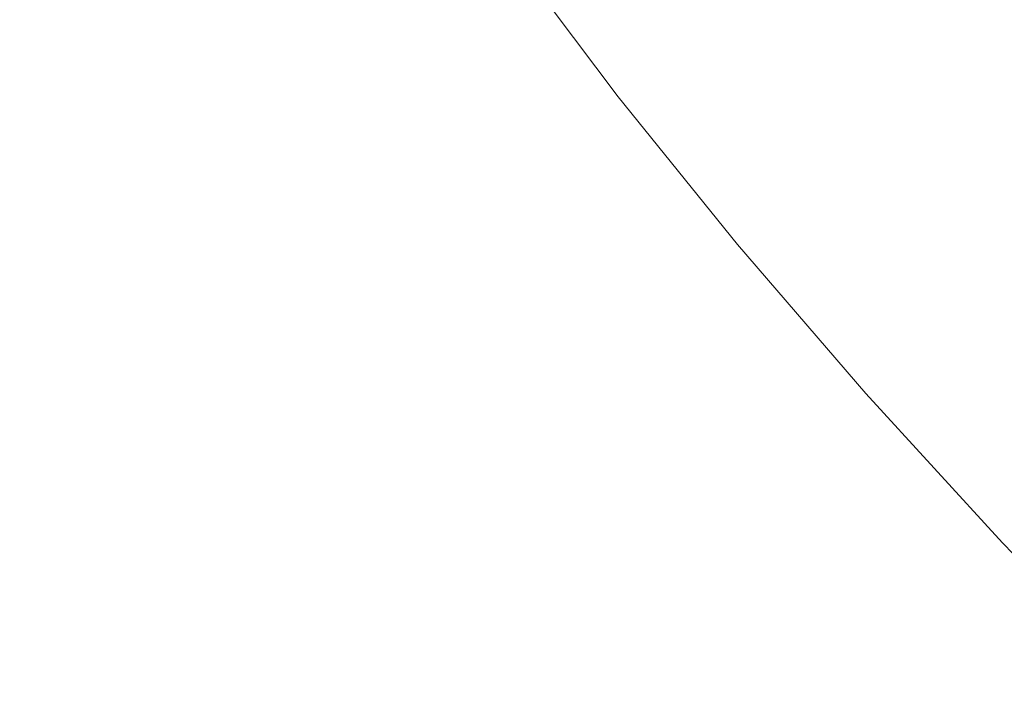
# Model space of a CAD drawing. Header units: millimetres. Extents: x 8 to 587, y 12 to 540.
# Tile 37 of 256: x 521.46 to 522.881, y 112.934 to 113.924. Entities that reach past the tile are written whole.
import ezdxf

# ---------------------------------------------------------------- set-up
doc = ezdxf.new("R2010")
doc.units = ezdxf.units.MM

msp = doc.modelspace()

# ---------------------------------------------------------------- linework, layer by layer
at = {"color": 252, "linetype": 'Continuous', "lineweight": 0, "flags": 128}
msp.add_lwpolyline([(521.3045, 116.1649), (521.3062, 116.0982), (521.3246, 115.9109), (521.3567, 115.7208), (521.4023, 115.5284), (521.4549, 115.3536), (521.5183, 115.177), (521.5966, 114.9893), (521.6867, 114.8), (521.7884, 114.6092), (521.9023, 114.4158), (522.0277, 114.2211), (522.1643, 114.0252), (522.3239, 113.8129), (522.4961, 113.5996), (522.6813, 113.3848), (522.8788, 113.1696), (523.0532, 112.9893)], dxfattribs=at)
at = {"color": 252, "linetype": 'Continuous', "lineweight": 0}
for points, knots in [([(549.6011, 106.2154), (549.4943, 108.3873), (549.2799, 112.7442), (548.6578, 119.1012), (547.812, 125.3322), (546.7194, 131.4057), (545.3859, 137.3076), (543.8113, 143.0201), (541.9984, 148.5273), (539.9547, 153.8047), (537.686, 158.8398), (535.1994, 163.6218), (532.4984, 168.1478), (529.5913, 172.4081), (526.5054, 176.3702), (523.256, 180.0344), (519.8533, 183.3946), (516.3036, 186.4938), (513.8008, 188.3303), (512.5535, 189.2456)], [0, 0, 0, 0, 0.058412, 0.117173, 0.176238, 0.235558, 0.295083, 0.354765, 0.41455, 0.474388, 0.533914, 0.59339, 0.652763, 0.711985, 0.771004, 0.828726, 0.886162, 0.943267, 1, 1, 1, 1]), ([(521.0513, 114.9141), (521.0508, 114.913), (521.0077, 114.8283), (520.9341, 114.6579), (520.8317, 114.4029), (520.7454, 114.1497), (520.6726, 113.8987), (520.6131, 113.65), (520.5657, 113.4002), (520.5303, 113.1488), (520.507, 112.8959), (520.4961, 112.643), (520.4973, 112.3908), (520.5106, 112.135), (520.5369, 111.8743), (520.5767, 111.609), (520.6296, 111.344), (520.6953, 111.0804), (520.7736, 110.8182), (520.8643, 110.5577), (520.9674, 110.2982), (521.0831, 110.0394), (521.2114, 109.7814), (521.3517, 109.5258), (521.5032, 109.2732), (521.6686, 109.0192), (521.8493, 108.7629), (522.0461, 108.5047), (522.2553, 108.2493), (522.4706, 108.0041), (522.6907, 107.769), (522.9144, 107.5438), (523.148, 107.3217), (523.3913, 107.1028), (523.6441, 106.8873), (523.9065, 106.6754), (524.178, 106.467), (524.4626, 106.2596), (524.7604, 106.0534), (525.0721, 105.8489), (525.3923, 105.6486), (525.6133, 105.5191), (525.7238, 105.4543)], [0, 0, 0, 0, 0.000344, 0.026424, 0.052503, 0.078573, 0.103483, 0.128403, 0.153323, 0.178234, 0.20333, 0.228427, 0.253159, 0.277892, 0.303994, 0.330107, 0.356219, 0.382322, 0.408187, 0.434062, 0.459937, 0.485803, 0.511863, 0.537923, 0.563601, 0.589278, 0.61639, 0.643512, 0.670635, 0.697747, 0.722578, 0.747416, 0.772255, 0.797086, 0.821917, 0.846756, 0.871594, 0.896425, 0.922314, 0.948213, 0.974111, 1, 1, 1, 1])]:
    msp.add_open_spline(points, degree=3, knots=knots, dxfattribs=at)

doc.saveas('drawing.dxf')
